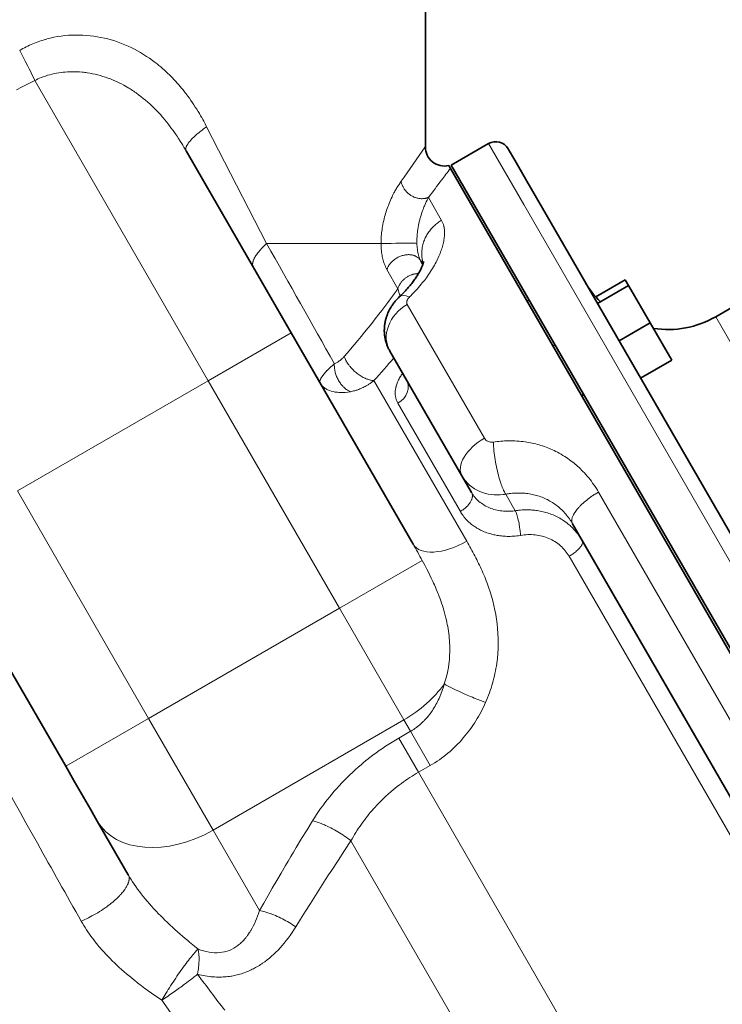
# Model space of a CAD drawing. Header units: inches. Extents: x 2941 to 3337, y 359 to 776.
# Tile 15 of 28: x 3264 to 3293, y 524 to 566. Entities that reach past the tile are written whole.
import ezdxf

# ---------------------------------------------------------------- set-up
doc = ezdxf.new("R2010")
doc.units = ezdxf.units.IN
doc.header["$MEASUREMENT"] = 0

msp = doc.modelspace()

# ---------------------------------------------------------------- linework, layer by layer
at = {"color": 7, "lineweight": 35}
for p, q in [((3280.789, 560.239), (3280.789, 576.025)), ((3275.186, 552.477), (3270.797, 560.079)), ((3305.87, 517.908), (3281.87, 559.478)), ((3305.784, 517.858), (3281.834, 559.34)), ((3285.681, 557.678), (3307.649, 519.627)), ((3292.913, 553.151), (3296.377, 555.151)), ((3280.28, 543.653), (3275.186, 552.477)), ((3279.308, 551.716), (3282.316, 546.505)), ((3286.935, 544.506), (3295.436, 529.78)), ((3260.291, 543.877), (3265.772, 534.383)), ((3287.339, 543.805), (3295.032, 530.481))]:
    msp.add_line(p, q, dxfattribs=at)
at = {"color": 7, "lineweight": 13}
for p, q in [((3264.484, 563.013), (3271.722, 550.477)), ((3271.656, 561.079), (3274.162, 556.203)), ((3284.898, 557.833), (3307.429, 518.808)), ((3278.94, 556.203), (3274.162, 556.203)), ((3283.254, 548.081), (3280.031, 553.664)), ((3271.722, 550.477), (3275.186, 552.477)), ((3263.755, 545.877), (3271.722, 550.477)), ((3271.722, 550.477), (3277.203, 540.983)), ((3282.517, 543.78), (3278.644, 550.487)), ((3282.25, 545.019), (3279.64, 549.541)), ((3263.755, 545.877), (3269.236, 536.383)), ((3297.125, 530.055), (3288.017, 545.831)), ((3294.191, 530.337), (3286.794, 543.149)), ((3269.236, 536.383), (3277.203, 540.983)), ((3277.203, 540.983), (3279.895, 536.321)), ((3265.772, 534.383), (3269.236, 536.383)), ((3271.927, 531.721), (3269.236, 536.383)), ((3271.927, 531.721), (3279.895, 536.321)), ((3290.645, 516.564), (3280.501, 534.133)), ((3277.682, 531.271), (3286.852, 515.388))]:
    msp.add_line(p, q, dxfattribs=at)
at = {"color": 7, "lineweight": 35, "ltscale": 0.224999}
for p, q in [((3281.87, 559.478), (3283.429, 560.378)), ((3290.177, 552.89), (3289.277, 554.449))]:
    msp.add_line(p, q, dxfattribs=at)
at = {"color": 7, "lineweight": 13, "ltscale": 0.367253}
msp.add_line((3284.898, 557.833), (3283.429, 560.378), dxfattribs=at)
at = {"color": 7, "lineweight": 35, "ltscale": 0.003149}
msp.add_line((3284.249, 560.158), (3284.261, 560.136), dxfattribs=at)
at = {"color": 7, "lineweight": 35, "ltscale": 0.003119}
msp.add_line((3284.261, 560.137), (3284.249, 560.158), dxfattribs=at)
at = {"color": 7, "lineweight": 35, "ltscale": 0.064951}
msp.add_line((3284.261, 560.136), (3284.521, 559.686), dxfattribs=at)
at = {"color": 7, "lineweight": 35, "ltscale": 0.017114}
msp.add_line((3281.766, 559.459), (3281.834, 559.34), dxfattribs=at)
at = {"color": 7, "lineweight": 35, "ltscale": 0.126538}
msp.add_line((3284.521, 559.686), (3285.027, 558.81), dxfattribs=at)
at = {"color": 7, "lineweight": 35, "ltscale": 0.163434}
msp.add_line((3285.027, 558.81), (3285.681, 557.677), dxfattribs=at)
at = {"color": 7, "lineweight": 13, "ltscale": 0.138019}
msp.add_line((3281.469, 557.173), (3280.917, 558.129), dxfattribs=at)
at = {"color": 7, "lineweight": 35, "ltscale": 0.02154}
msp.add_line((3280.598, 555.481), (3280.684, 555.332), dxfattribs=at)
at = {"color": 7, "lineweight": 13, "ltscale": 0.116018}
msp.add_line((3279.184, 555.124), (3279.645, 554.319), dxfattribs=at)
at = {"color": 7, "lineweight": 35, "ltscale": 0.177913}
msp.add_line((3287.905, 553.979), (3289.138, 554.69), dxfattribs=at)
at = {"color": 7, "lineweight": 35, "ltscale": 0.187498}
for p, q in [((3289.277, 554.449), (3287.978, 553.699)), ((3288.878, 552.14), (3290.177, 552.89)), ((3291.077, 551.332), (3289.778, 550.582))]:
    msp.add_line(p, q, dxfattribs=at)
at = {"color": 7, "lineweight": 35, "ltscale": 0.034807}
msp.add_line((3289.277, 554.449), (3289.138, 554.69), dxfattribs=at)
at = {"color": 7, "lineweight": 35, "ltscale": 0.012499}
for p, q in [((3285.034, 553.798), (3285.12, 553.848)), ((3286.199, 551.98), (3286.113, 551.93)), ((3287.399, 549.901), (3287.313, 549.851))]:
    msp.add_line(p, q, dxfattribs=at)
at = {"color": 7, "lineweight": 35, "ltscale": 0.225}
msp.add_line((3291.077, 551.332), (3290.177, 552.89), dxfattribs=at)
at = {"color": 7, "lineweight": 13, "ltscale": 0.198927}
msp.add_line((3292.913, 553.151), (3293.709, 551.773), dxfattribs=at)
at = {"color": 7, "lineweight": 35, "ltscale": 0.100271}
msp.add_line((3282.316, 546.505), (3282.717, 545.811), dxfattribs=at)
at = {"color": 7, "lineweight": 13, "ltscale": 0.09939}
msp.add_line((3284.541, 545.052), (3284.143, 545.74), dxfattribs=at)
at = {"color": 7, "lineweight": 13, "ltscale": 0.498705}
msp.add_line((3280.659, 542.977), (3277.203, 540.983), dxfattribs=at)
at = {"color": 7, "lineweight": 13, "ltscale": 0.068859}
msp.add_line((3279.895, 536.321), (3280.17, 535.844), dxfattribs=at)
at = {"color": 7, "lineweight": 13, "ltscale": 0.071062}
for p, q in [((3279.678, 535.56), (3280.17, 535.844)), ((3280.994, 534.418), (3280.501, 534.133))]:
    msp.add_line(p, q, dxfattribs=at)
at = {"color": 7, "lineweight": 13, "ltscale": 0.205864}
for p, q in [((3280.501, 534.133), (3279.678, 535.56)), ((3280.17, 535.844), (3280.994, 534.418))]:
    msp.add_line(p, q, dxfattribs=at)
at = {"color": 7, "lineweight": 35, "ltscale": 0.089464}
msp.add_line((3266.13, 533.763), (3265.772, 534.383), dxfattribs=at)
at = {"color": 7, "lineweight": 35, "ltscale": 0.169248}
msp.add_line((3266.807, 532.59), (3266.13, 533.763), dxfattribs=at)
at = {"color": 7, "lineweight": 35, "ltscale": 0.070812}
msp.add_line((3267.09, 532.1), (3266.807, 532.59), dxfattribs=at)
at = {"color": 7, "lineweight": 35, "ltscale": 0.323575}
msp.add_line((3268.384, 529.858), (3267.09, 532.1), dxfattribs=at)
at = {"color": 7, "lineweight": 13, "ltscale": 0.484788}
msp.add_line((3273.867, 528.362), (3271.927, 531.721), dxfattribs=at)
at = {"color": 7, "lineweight": 13, "ltscale": 0.005127}
msp.add_line((3272.961, 526.902), (3272.993, 526.927), dxfattribs=at)
at = {"color": 7, "lineweight": 13, "ltscale": 0.009068}
msp.add_line((3271.222, 525.657), (3271.279, 525.701), dxfattribs=at)
at = {"color": 7, "lineweight": 13}
for points in [[(3263.852, 564.266), (3263.968, 564.043), (3264.082, 563.822), (3264.193, 563.606), (3264.246, 563.5), (3264.298, 563.396), (3264.364, 563.262), (3264.426, 563.134), (3264.484, 563.013)], [(3269.512, 563.762), (3269.59, 563.701), (3269.667, 563.638), (3269.744, 563.575), (3269.82, 563.51), (3269.894, 563.444), (3269.968, 563.376), (3270.041, 563.308), (3270.104, 563.247), (3270.166, 563.185), (3270.228, 563.122), (3270.289, 563.058), (3270.359, 562.982), (3270.369, 562.971)], [(3264.484, 563.013), (3264.549, 563.044), (3264.614, 563.075), (3264.679, 563.104), (3264.746, 563.131), (3264.791, 563.148), (3264.836, 563.165), (3264.927, 563.197), (3265.019, 563.226), (3265.111, 563.252), (3265.205, 563.276), (3265.3, 563.297), (3265.395, 563.316), (3265.491, 563.332), (3265.579, 563.344), (3265.668, 563.355), (3265.757, 563.363), (3265.846, 563.369), (3265.936, 563.373), (3266.025, 563.375), (3266.097, 563.376), (3266.169, 563.374), (3266.241, 563.372), (3266.295, 563.369), (3266.349, 563.366), (3266.457, 563.357), (3266.512, 563.352), (3266.567, 563.345), (3266.621, 563.338), (3266.676, 563.33), (3266.785, 563.313), (3266.894, 563.292), (3267.002, 563.269), (3267.11, 563.243), (3267.217, 563.214), (3267.324, 563.183), (3267.43, 563.149), (3267.534, 563.113), (3267.639, 563.074), (3267.733, 563.036), (3267.827, 562.996), (3267.92, 562.954), (3268.012, 562.91), (3268.104, 562.864), (3268.194, 562.816), (3268.265, 562.776), (3268.336, 562.735), (3268.407, 562.694), (3268.459, 562.662), (3268.51, 562.629), (3268.562, 562.595), (3268.614, 562.561), (3268.665, 562.526), (3268.716, 562.491), (3268.817, 562.418), (3268.916, 562.343), (3269.013, 562.265), (3269.109, 562.186), (3269.203, 562.104), (3269.295, 562.02), (3269.375, 561.946), (3269.453, 561.87), (3269.531, 561.792), (3269.606, 561.713), (3269.673, 561.642), (3269.738, 561.57), (3269.803, 561.497), (3269.85, 561.441), (3269.897, 561.385), (3269.99, 561.272), (3270.081, 561.157), (3270.169, 561.04), (3270.256, 560.922), (3270.341, 560.802), (3270.424, 560.68), (3270.489, 560.582), (3270.552, 560.483), (3270.615, 560.383), (3270.661, 560.308), (3270.707, 560.232), (3270.797, 560.079)], [(3263.716, 562.62), (3263.927, 562.725), (3264.066, 562.795), (3264.205, 562.866), (3264.345, 562.939), (3264.484, 563.013)], [(3270.369, 562.971), (3270.432, 562.902), (3270.493, 562.831), (3270.554, 562.76), (3270.614, 562.688), (3270.674, 562.615), (3270.732, 562.541), (3270.767, 562.496), (3270.801, 562.451), (3270.836, 562.406), (3270.869, 562.36), (3270.936, 562.268), (3271.002, 562.174), (3271.067, 562.08), (3271.126, 561.991), (3271.184, 561.902), (3271.241, 561.812), (3271.298, 561.721), (3271.353, 561.629), (3271.407, 561.536), (3271.45, 561.461), (3271.492, 561.386), (3271.534, 561.31), (3271.565, 561.253), (3271.596, 561.195), (3271.656, 561.079)], [(3270.797, 560.079), (3270.791, 560.091), (3270.787, 560.103), (3270.783, 560.115), (3270.782, 560.129), (3270.781, 560.143), (3270.781, 560.157), (3270.782, 560.167), (3270.784, 560.176), (3270.788, 560.195), (3270.793, 560.215), (3270.801, 560.236), (3270.81, 560.257), (3270.816, 560.27), (3270.823, 560.283), (3270.831, 560.298), (3270.839, 560.312), (3270.857, 560.341), (3270.868, 560.358), (3270.88, 560.375), (3270.892, 560.393), (3270.906, 560.411), (3270.934, 560.446), (3270.965, 560.482), (3270.997, 560.519), (3271.032, 560.556), (3271.073, 560.598), (3271.116, 560.641), (3271.162, 560.683), (3271.209, 560.726), (3271.252, 560.764), (3271.296, 560.802), (3271.342, 560.84), (3271.377, 560.868), (3271.412, 560.896), (3271.465, 560.937), (3271.518, 560.978), (3271.573, 561.019), (3271.614, 561.049), (3271.656, 561.079)], [(3279.778, 558.802), (3279.735, 558.74), (3279.692, 558.675), (3279.648, 558.608), (3279.605, 558.537), (3279.583, 558.501), (3279.562, 558.464), (3279.541, 558.427), (3279.52, 558.389), (3279.499, 558.352), (3279.479, 558.314), (3279.451, 558.262), (3279.424, 558.208), (3279.398, 558.153), (3279.366, 558.086), (3279.335, 558.017), (3279.304, 557.947), (3279.274, 557.874), (3279.245, 557.799), (3279.22, 557.734), (3279.197, 557.667), (3279.173, 557.6), (3279.151, 557.531), (3279.129, 557.459), (3279.108, 557.387), (3279.087, 557.313), (3279.068, 557.238), (3279.05, 557.16), (3279.032, 557.081), (3279.016, 557.001), (3279.001, 556.92), (3278.99, 556.854), (3278.98, 556.787), (3278.971, 556.719), (3278.963, 556.65), (3278.956, 556.582), (3278.95, 556.506), (3278.945, 556.431), (3278.942, 556.355), (3278.94, 556.279), (3278.94, 556.241), (3278.94, 556.203)], [(3279.778, 558.802), (3279.784, 558.771), (3279.791, 558.74), (3279.799, 558.71), (3279.809, 558.68), (3279.82, 558.65), (3279.832, 558.62), (3279.845, 558.591), (3279.858, 558.566), (3279.871, 558.541), (3279.885, 558.516), (3279.9, 558.492), (3279.911, 558.477), (3279.921, 558.461), (3279.933, 558.446), (3279.944, 558.431), (3279.968, 558.401), (3279.992, 558.374), (3280.017, 558.348), (3280.043, 558.323), (3280.07, 558.299), (3280.097, 558.276), (3280.126, 558.254), (3280.156, 558.233), (3280.186, 558.213), (3280.217, 558.195), (3280.249, 558.177), (3280.281, 558.161), (3280.314, 558.146), (3280.347, 558.133), (3280.38, 558.121), (3280.414, 558.111), (3280.448, 558.101), (3280.482, 558.094), (3280.517, 558.087), (3280.551, 558.082), (3280.586, 558.079), (3280.62, 558.077), (3280.655, 558.077), (3280.689, 558.078), (3280.723, 558.081), (3280.757, 558.085), (3280.773, 558.088), (3280.79, 558.091), (3280.806, 558.094), (3280.823, 558.098), (3280.839, 558.102), (3280.855, 558.107), (3280.876, 558.113), (3280.897, 558.121), (3280.917, 558.129)], [(3280.437, 556.212), (3280.436, 556.245), (3280.436, 556.279), (3280.436, 556.346), (3280.438, 556.413), (3280.441, 556.479), (3280.446, 556.544), (3280.452, 556.608), (3280.458, 556.671), (3280.466, 556.734), (3280.472, 556.774), (3280.478, 556.814), (3280.484, 556.853), (3280.491, 556.892), (3280.505, 556.969), (3280.52, 557.044), (3280.537, 557.117), (3280.555, 557.189), (3280.565, 557.229), (3280.576, 557.268), (3280.587, 557.309), (3280.598, 557.349), (3280.622, 557.424), (3280.646, 557.498), (3280.671, 557.569), (3280.691, 557.625), (3280.712, 557.679), (3280.732, 557.732), (3280.748, 557.77), (3280.764, 557.808), (3280.796, 557.88), (3280.827, 557.95), (3280.859, 558.016), (3280.888, 558.074), (3280.917, 558.129)], [(3281.469, 557.173), (3281.484, 557.145), (3281.498, 557.117), (3281.511, 557.088), (3281.524, 557.058), (3281.535, 557.028), (3281.545, 556.997), (3281.552, 556.971), (3281.559, 556.945), (3281.565, 556.918), (3281.57, 556.897), (3281.574, 556.877), (3281.58, 556.835), (3281.585, 556.792), (3281.589, 556.747), (3281.592, 556.702), (3281.593, 556.656), (3281.592, 556.608), (3281.59, 556.56), (3281.586, 556.511), (3281.581, 556.46), (3281.575, 556.409), (3281.567, 556.357), (3281.558, 556.305), (3281.547, 556.251), (3281.534, 556.196), (3281.52, 556.14), (3281.505, 556.084), (3281.488, 556.028), (3281.469, 555.97), (3281.449, 555.911), (3281.428, 555.852), (3281.405, 555.793), (3281.38, 555.733), (3281.354, 555.671), (3281.326, 555.61), (3281.297, 555.548), (3281.267, 555.486), (3281.235, 555.423), (3281.201, 555.36), (3281.166, 555.296), (3281.129, 555.232), (3281.091, 555.168), (3281.051, 555.104), (3281.01, 555.039), (3280.967, 554.974), (3280.923, 554.908), (3280.878, 554.843), (3280.831, 554.778), (3280.79, 554.723), (3280.749, 554.668), (3280.707, 554.614), (3280.663, 554.559), (3280.619, 554.505), (3280.56, 554.434)], [(3281.469, 557.173), (3281.425, 557.146), (3281.382, 557.119), (3281.34, 557.09), (3281.298, 557.06), (3281.258, 557.029), (3281.218, 556.996), (3281.18, 556.963), (3281.142, 556.928), (3281.106, 556.892), (3281.07, 556.855), (3281.036, 556.818), (3281.003, 556.779), (3280.971, 556.739), (3280.941, 556.698), (3280.912, 556.657), (3280.884, 556.614), (3280.857, 556.571), (3280.832, 556.528), (3280.809, 556.484), (3280.787, 556.439), (3280.766, 556.394), (3280.747, 556.348), (3280.73, 556.301), (3280.713, 556.255), (3280.699, 556.207), (3280.686, 556.159), (3280.68, 556.136), (3280.674, 556.111), (3280.667, 556.079), (3280.661, 556.047), (3280.656, 556.015), (3280.65, 555.974), (3280.645, 555.933), (3280.642, 555.893), (3280.64, 555.852), (3280.638, 555.811), (3280.638, 555.77), (3280.64, 555.726), (3280.642, 555.681), (3280.646, 555.637), (3280.652, 555.593), (3280.658, 555.55), (3280.667, 555.506), (3280.676, 555.463), (3280.687, 555.42), (3280.699, 555.378)], [(3274.162, 556.203), (3274.133, 556.176), (3274.104, 556.15), (3274.076, 556.124), (3274.049, 556.098), (3274.012, 556.062), (3273.977, 556.027), (3273.943, 555.991), (3273.904, 555.948), (3273.866, 555.905), (3273.83, 555.862), (3273.796, 555.819), (3273.764, 555.777), (3273.737, 555.739), (3273.712, 555.701), (3273.689, 555.663), (3273.668, 555.626), (3273.658, 555.608), (3273.648, 555.59), (3273.637, 555.566), (3273.626, 555.542), (3273.617, 555.518), (3273.606, 555.488), (3273.601, 555.472), (3273.596, 555.457), (3273.592, 555.443), (3273.589, 555.429), (3273.585, 555.407), (3273.581, 555.386), (3273.579, 555.365), (3273.578, 555.345), (3273.579, 555.323), (3273.58, 555.301), (3273.582, 555.29), (3273.584, 555.28), (3273.588, 555.263), (3273.592, 555.247), (3273.598, 555.232), (3273.605, 555.217), (3273.612, 555.203)], [(3278.94, 556.203), (3279.022, 556.206), (3279.119, 556.208), (3279.236, 556.211), (3279.36, 556.213), (3279.553, 556.215), (3279.749, 556.217), (3279.942, 556.218), (3280.11, 556.218), (3280.261, 556.217), (3280.327, 556.216), (3280.382, 556.214), (3280.423, 556.213), (3280.437, 556.212)], [(3280.598, 555.481), (3280.585, 555.504), (3280.573, 555.528), (3280.561, 555.554), (3280.549, 555.581), (3280.539, 555.607), (3280.53, 555.633), (3280.52, 555.661), (3280.514, 555.682), (3280.507, 555.704), (3280.497, 555.741), (3280.488, 555.779), (3280.48, 555.818), (3280.472, 555.858), (3280.467, 555.886), (3280.463, 555.913), (3280.455, 555.969), (3280.449, 556.026), (3280.443, 556.088), (3280.44, 556.15), (3280.437, 556.212)], [(3279.083, 555.34), (3279.071, 555.374), (3279.059, 555.409), (3279.047, 555.445), (3279.039, 555.472), (3279.031, 555.499), (3279.024, 555.527), (3279.017, 555.555), (3279.004, 555.61), (3278.992, 555.663), (3278.982, 555.717), (3278.973, 555.774), (3278.964, 555.834), (3278.957, 555.897)], [(3280.598, 555.481), (3280.584, 555.504), (3280.568, 555.526), (3280.551, 555.548), (3280.533, 555.568), (3280.514, 555.587), (3280.494, 555.605), (3280.472, 555.623), (3280.449, 555.639), (3280.426, 555.654), (3280.401, 555.667), (3280.376, 555.68), (3280.362, 555.686), (3280.348, 555.692), (3280.333, 555.698), (3280.319, 555.703), (3280.289, 555.713), (3280.258, 555.721), (3280.227, 555.728), (3280.195, 555.733), (3280.163, 555.737), (3280.13, 555.739), (3280.1, 555.74), (3280.07, 555.74), (3280.04, 555.739), (3280.009, 555.737), (3279.979, 555.734), (3279.96, 555.731), (3279.941, 555.728), (3279.922, 555.725), (3279.903, 555.721), (3279.865, 555.712), (3279.828, 555.702), (3279.791, 555.691), (3279.755, 555.678), (3279.719, 555.663), (3279.683, 555.647), (3279.648, 555.63), (3279.614, 555.612), (3279.581, 555.592), (3279.548, 555.571), (3279.516, 555.549), (3279.485, 555.526), (3279.455, 555.502), (3279.426, 555.477), (3279.398, 555.45), (3279.371, 555.423), (3279.346, 555.396), (3279.323, 555.369), (3279.301, 555.34), (3279.28, 555.311), (3279.26, 555.281), (3279.242, 555.251), (3279.225, 555.22), (3279.21, 555.188), (3279.203, 555.172), (3279.196, 555.156), (3279.19, 555.14), (3279.184, 555.124)], [(3279.645, 554.319), (3279.652, 554.342), (3279.66, 554.366), (3279.67, 554.392), (3279.682, 554.422), (3279.697, 554.452), (3279.705, 554.468), (3279.713, 554.484), (3279.729, 554.511), (3279.746, 554.537), (3279.764, 554.564), (3279.783, 554.59), (3279.804, 554.616), (3279.826, 554.641), (3279.844, 554.66), (3279.862, 554.679), (3279.881, 554.697), (3279.895, 554.71), (3279.909, 554.723), (3279.925, 554.735), (3279.94, 554.747), (3279.967, 554.768), (3279.993, 554.787), (3280.02, 554.804), (3280.046, 554.82), (3280.077, 554.838), (3280.107, 554.853), (3280.135, 554.867), (3280.164, 554.879), (3280.198, 554.893), (3280.232, 554.904), (3280.264, 554.914), (3280.283, 554.92), (3280.301, 554.924), (3280.323, 554.929), (3280.343, 554.933), (3280.366, 554.937), (3280.386, 554.94), (3280.404, 554.943), (3280.429, 554.945), (3280.449, 554.947), (3280.472, 554.948), (3280.5, 554.949)], [(3279.645, 554.319), (3279.569, 554.214), (3279.491, 554.107), (3279.416, 554.005), (3279.339, 553.901), (3279.219, 553.741), (3279.097, 553.579), (3278.973, 553.415), (3278.846, 553.251), (3278.699, 553.062), (3278.549, 552.872), (3278.396, 552.681), (3278.255, 552.506), (3278.111, 552.33), (3277.966, 552.154), (3277.818, 551.978), (3277.668, 551.801), (3277.536, 551.648), (3277.402, 551.494)], [(3280.13, 553.972), (3280.111, 553.953), (3280.093, 553.933), (3280.077, 553.913), (3280.063, 553.892), (3280.05, 553.871), (3280.044, 553.86), (3280.038, 553.85), (3280.032, 553.836), (3280.026, 553.821), (3280.021, 553.807), (3280.016, 553.789), (3280.013, 553.771), (3280.011, 553.753), (3280.011, 553.744), (3280.011, 553.736), (3280.011, 553.727), (3280.012, 553.719), (3280.014, 553.708), (3280.017, 553.698), (3280.02, 553.687), (3280.025, 553.675), (3280.031, 553.664)], [(3277.402, 551.494), (3277.386, 551.476), (3277.37, 551.458), (3277.354, 551.441), (3277.337, 551.424), (3277.311, 551.399), (3277.284, 551.374), (3277.257, 551.351), (3277.23, 551.328), (3277.197, 551.303), (3277.164, 551.279), (3277.147, 551.268), (3277.13, 551.257), (3277.103, 551.24), (3277.075, 551.225), (3277.046, 551.21), (3277.018, 551.197), (3276.988, 551.185)], [(3276.988, 551.185), (3276.988, 551.149), (3276.988, 551.113), (3276.989, 551.077), (3276.991, 551.041), (3276.995, 551.005), (3276.999, 550.975), (3277.003, 550.945), (3277.008, 550.915), (3277.013, 550.892), (3277.017, 550.87), (3277.028, 550.825), (3277.04, 550.78), (3277.054, 550.736), (3277.069, 550.693), (3277.086, 550.649), (3277.104, 550.607), (3277.124, 550.565), (3277.145, 550.524), (3277.167, 550.484), (3277.19, 550.445), (3277.214, 550.408), (3277.24, 550.371), (3277.266, 550.336), (3277.28, 550.318), (3277.294, 550.301), (3277.309, 550.285), (3277.323, 550.268), (3277.343, 550.247), (3277.363, 550.226), (3277.384, 550.206), (3277.412, 550.18), (3277.441, 550.155), (3277.471, 550.132), (3277.501, 550.11), (3277.532, 550.089), (3277.563, 550.07), (3277.595, 550.052), (3277.628, 550.036), (3277.66, 550.021)], [(3278.645, 550.487), (3278.619, 550.488), (3278.592, 550.49), (3278.561, 550.494), (3278.529, 550.499), (3278.494, 550.506), (3278.458, 550.515), (3278.422, 550.525), (3278.385, 550.537), (3278.35, 550.549), (3278.315, 550.563), (3278.293, 550.572), (3278.272, 550.582), (3278.232, 550.6), (3278.195, 550.619), (3278.152, 550.642), (3278.108, 550.668), (3278.066, 550.694), (3278.023, 550.722), (3277.981, 550.752), (3277.94, 550.783), (3277.9, 550.815), (3277.861, 550.848), (3277.822, 550.882), (3277.784, 550.918), (3277.748, 550.954), (3277.713, 550.991), (3277.678, 551.029), (3277.646, 551.068), (3277.629, 551.087), (3277.613, 551.108), (3277.59, 551.139), (3277.565, 551.173), (3277.541, 551.209), (3277.517, 551.247), (3277.495, 551.285), (3277.474, 551.323), (3277.455, 551.361), (3277.438, 551.399), (3277.424, 551.433), (3277.412, 551.465), (3277.402, 551.494)], [(3276.492, 550.678), (3276.518, 550.713), (3276.546, 550.75), (3276.577, 550.786), (3276.609, 550.824), (3276.643, 550.861), (3276.682, 550.903), (3276.688, 550.909)], [(3279.838, 550.798), (3279.82, 550.771), (3279.803, 550.745), (3279.78, 550.71), (3279.759, 550.675), (3279.738, 550.639), (3279.714, 550.596), (3279.691, 550.553), (3279.669, 550.51), (3279.649, 550.467), (3279.631, 550.424), (3279.613, 550.38), (3279.597, 550.336), (3279.583, 550.293), (3279.57, 550.249), (3279.565, 550.227), (3279.559, 550.206), (3279.551, 550.169), (3279.545, 550.133), (3279.539, 550.097), (3279.535, 550.061), (3279.532, 550.026), (3279.53, 549.99), (3279.53, 549.953), (3279.531, 549.916), (3279.533, 549.88), (3279.537, 549.844), (3279.543, 549.808), (3279.55, 549.773), (3279.558, 549.738), (3279.568, 549.704), (3279.58, 549.67), (3279.593, 549.637), (3279.607, 549.604), (3279.623, 549.572), (3279.64, 549.541)], [(3276.396, 550.498), (3276.403, 550.518), (3276.411, 550.538), (3276.421, 550.56), (3276.432, 550.581), (3276.44, 550.596), (3276.448, 550.611), (3276.467, 550.64), (3276.489, 550.673), (3276.492, 550.678)], [(3277.66, 550.021), (3277.702, 550.029), (3277.747, 550.038), (3277.796, 550.05), (3277.847, 550.063), (3277.873, 550.071), (3277.9, 550.079), (3277.936, 550.091), (3277.972, 550.103), (3278.009, 550.116), (3278.055, 550.135), (3278.101, 550.154), (3278.148, 550.175), (3278.194, 550.196), (3278.239, 550.219), (3278.276, 550.239), (3278.313, 550.26), (3278.349, 550.28), (3278.376, 550.296), (3278.402, 550.312), (3278.429, 550.33), (3278.456, 550.347), (3278.483, 550.366), (3278.509, 550.384), (3278.535, 550.402), (3278.559, 550.42), (3278.604, 550.454), (3278.645, 550.487)], [(3283.626, 547.917), (3283.705, 547.928), (3283.784, 547.938), (3283.863, 547.947), (3283.942, 547.954), (3284.021, 547.96), (3284.1, 547.965), (3284.179, 547.968), (3284.258, 547.969), (3284.347, 547.97), (3284.436, 547.969), (3284.524, 547.965), (3284.613, 547.961), (3284.701, 547.954), (3284.789, 547.946), (3284.877, 547.936), (3284.952, 547.926), (3285.028, 547.914), (3285.103, 547.901), (3285.178, 547.887), (3285.252, 547.872), (3285.325, 547.855), (3285.398, 547.838), (3285.471, 547.818), (3285.544, 547.798), (3285.615, 547.776), (3285.687, 547.754), (3285.757, 547.73), (3285.827, 547.704), (3285.897, 547.678), (3285.966, 547.65), (3286.034, 547.621), (3286.102, 547.591), (3286.169, 547.56), (3286.236, 547.527), (3286.302, 547.493), (3286.38, 547.451), (3286.458, 547.408), (3286.534, 547.362), (3286.61, 547.315), (3286.684, 547.267), (3286.745, 547.225), (3286.806, 547.182), (3286.865, 547.138), (3286.924, 547.093), (3286.983, 547.047), (3287.04, 547), (3287.097, 546.952), (3287.153, 546.903), (3287.208, 546.852), (3287.262, 546.801), (3287.315, 546.749), (3287.367, 546.696), (3287.43, 546.63), (3287.49, 546.563), (3287.55, 546.495), (3287.608, 546.425), (3287.664, 546.354), (3287.72, 546.282), (3287.774, 546.208), (3287.827, 546.133), (3287.878, 546.057), (3287.928, 545.979), (3287.973, 545.906), (3288.017, 545.831)], [(3283.626, 547.917), (3283.628, 547.873), (3283.63, 547.828), (3283.637, 547.738), (3283.644, 547.647), (3283.654, 547.554), (3283.664, 547.461), (3283.676, 547.368), (3283.69, 547.274), (3283.704, 547.18), (3283.72, 547.086), (3283.737, 546.993), (3283.756, 546.9), (3283.775, 546.807), (3283.796, 546.715), (3283.818, 546.624), (3283.84, 546.535), (3283.864, 546.447), (3283.888, 546.364), (3283.913, 546.282), (3283.926, 546.243), (3283.939, 546.203), (3283.959, 546.145), (3283.98, 546.089), (3284.001, 546.034), (3284.022, 545.981), (3284.046, 545.927), (3284.058, 545.901), (3284.07, 545.876), (3284.088, 545.839), (3284.106, 545.804), (3284.125, 545.771), (3284.143, 545.74)], [(3282.717, 545.811), (3282.726, 545.795), (3282.733, 545.778), (3282.739, 545.761), (3282.744, 545.743), (3282.748, 545.725), (3282.751, 545.707), (3282.752, 545.696), (3282.753, 545.684), (3282.753, 545.673), (3282.753, 545.661), (3282.752, 545.638), (3282.749, 545.614), (3282.744, 545.59), (3282.74, 545.572), (3282.735, 545.553), (3282.729, 545.535), (3282.724, 545.521), (3282.719, 545.507), (3282.707, 545.48), (3282.694, 545.452), (3282.679, 545.425), (3282.663, 545.398), (3282.653, 545.383), (3282.642, 545.367), (3282.631, 545.352), (3282.62, 545.336), (3282.596, 545.306), (3282.571, 545.277), (3282.544, 545.248), (3282.519, 545.222), (3282.492, 545.196), (3282.464, 545.172), (3282.436, 545.148), (3282.407, 545.124), (3282.388, 545.11), (3282.369, 545.096), (3282.35, 545.083), (3282.331, 545.069), (3282.291, 545.044), (3282.25, 545.019)], [(3284.294, 545.764), (3284.363, 545.772), (3284.432, 545.779), (3284.501, 545.784), (3284.57, 545.788), (3284.604, 545.789), (3284.639, 545.79), (3284.673, 545.79), (3284.708, 545.79), (3284.742, 545.79), (3284.776, 545.789), (3284.836, 545.787), (3284.896, 545.783), (3284.955, 545.778), (3285.014, 545.772), (3285.073, 545.765), (3285.132, 545.756), (3285.19, 545.746), (3285.248, 545.735), (3285.309, 545.722), (3285.37, 545.707), (3285.43, 545.691), (3285.489, 545.674), (3285.548, 545.655), (3285.606, 545.635), (3285.664, 545.613), (3285.72, 545.59), (3285.776, 545.566), (3285.832, 545.541), (3285.886, 545.514), (3285.94, 545.485), (3285.993, 545.456), (3286.046, 545.425), (3286.098, 545.393), (3286.149, 545.359), (3286.199, 545.324), (3286.248, 545.288), (3286.296, 545.251), (3286.344, 545.212), (3286.391, 545.172), (3286.436, 545.131), (3286.481, 545.089), (3286.525, 545.046), (3286.568, 545.001), (3286.609, 544.956), (3286.65, 544.91), (3286.689, 544.862), (3286.728, 544.814), (3286.765, 544.765), (3286.801, 544.714), (3286.837, 544.663), (3286.871, 544.611), (3286.903, 544.559), (3286.935, 544.505)], [(3286.935, 544.505), (3286.927, 544.52), (3286.921, 544.535), (3286.915, 544.55), (3286.91, 544.567), (3286.907, 544.584), (3286.904, 544.601), (3286.903, 544.612), (3286.902, 544.623), (3286.902, 544.646), (3286.904, 544.669), (3286.907, 544.694), (3286.911, 544.719), (3286.918, 544.744), (3286.925, 544.77), (3286.935, 544.797), (3286.946, 544.825), (3286.958, 544.853), (3286.969, 544.876), (3286.982, 544.9), (3286.995, 544.924), (3287.006, 544.943), (3287.017, 544.961), (3287.042, 544.998), (3287.068, 545.036), (3287.096, 545.073), (3287.126, 545.111), (3287.158, 545.149), (3287.192, 545.187), (3287.213, 545.21), (3287.234, 545.233), (3287.256, 545.255), (3287.278, 545.278), (3287.325, 545.323), (3287.373, 545.368), (3287.422, 545.412), (3287.473, 545.454), (3287.525, 545.497), (3287.578, 545.538), (3287.632, 545.579), (3287.687, 545.619), (3287.742, 545.658), (3287.776, 545.681), (3287.81, 545.703), (3287.844, 545.726), (3287.879, 545.747), (3287.948, 545.79), (3288.017, 545.831)], [(3282.25, 545.019), (3282.276, 544.976), (3282.304, 544.932), (3282.333, 544.889), (3282.364, 544.846), (3282.381, 544.824), (3282.398, 544.803), (3282.415, 544.781), (3282.432, 544.76), (3282.457, 544.732), (3282.482, 544.703), (3282.508, 544.675), (3282.541, 544.641), (3282.575, 544.608), (3282.61, 544.575), (3282.646, 544.543), (3282.684, 544.511), (3282.722, 544.481), (3282.757, 544.453), (3282.793, 544.427), (3282.83, 544.401), (3282.867, 544.376), (3282.892, 544.36), (3282.917, 544.345), (3282.943, 544.329), (3282.968, 544.314), (3283.01, 544.29), (3283.052, 544.268), (3283.094, 544.246), (3283.137, 544.226), (3283.164, 544.213), (3283.192, 544.2), (3283.221, 544.188), (3283.249, 544.176), (3283.304, 544.154), (3283.358, 544.134), (3283.412, 544.116), (3283.466, 544.099), (3283.52, 544.083), (3283.563, 544.071), (3283.608, 544.06), (3283.652, 544.049), (3283.697, 544.04), (3283.742, 544.031), (3283.787, 544.022), (3283.846, 544.013), (3283.904, 544.005), (3283.963, 543.998), (3284.022, 543.992), (3284.082, 543.988), (3284.141, 543.985), (3284.201, 543.983), (3284.261, 543.982), (3284.295, 543.982), (3284.33, 543.983), (3284.398, 543.985), (3284.467, 543.989), (3284.536, 543.995), (3284.605, 544.002), (3284.674, 544.01), (3284.742, 544.02), (3284.754, 544.023), (3284.76, 544.024), (3284.765, 544.024)], [(3284.765, 544.024), (3284.761, 544.076), (3284.757, 544.117), (3284.753, 544.165), (3284.747, 544.214), (3284.738, 544.288), (3284.726, 544.367), (3284.72, 544.408), (3284.712, 544.45), (3284.7, 544.519), (3284.686, 544.589), (3284.67, 544.658), (3284.654, 544.725), (3284.638, 544.786), (3284.622, 544.842), (3284.606, 544.894), (3284.59, 544.94), (3284.575, 544.978), (3284.561, 545.011), (3284.547, 545.04), (3284.541, 545.051), (3284.541, 545.052)], [(3287.339, 543.806), (3287.307, 543.86), (3287.29, 543.887), (3287.273, 543.914), (3287.255, 543.941), (3287.238, 543.967), (3287.21, 544.006), (3287.182, 544.045), (3287.154, 544.083), (3287.124, 544.12), (3287.09, 544.162), (3287.055, 544.203), (3287.018, 544.244), (3286.981, 544.284), (3286.943, 544.323), (3286.904, 544.361), (3286.865, 544.398), (3286.829, 544.43), (3286.793, 544.461), (3286.757, 544.492), (3286.72, 544.522), (3286.695, 544.541), (3286.669, 544.56), (3286.618, 544.598), (3286.565, 544.634), (3286.512, 544.669), (3286.458, 544.703), (3286.403, 544.735), (3286.347, 544.766), (3286.29, 544.796), (3286.233, 544.824), (3286.176, 544.85), (3286.119, 544.875), (3286.061, 544.898), (3286.002, 544.92), (3285.943, 544.941), (3285.884, 544.961), (3285.824, 544.979), (3285.763, 544.995), (3285.702, 545.011), (3285.64, 545.025), (3285.578, 545.037), (3285.516, 545.049), (3285.453, 545.059), (3285.402, 545.066), (3285.351, 545.072), (3285.3, 545.077), (3285.248, 545.081), (3285.214, 545.084), (3285.179, 545.086), (3285.145, 545.087), (3285.11, 545.089), (3285.041, 545.09), (3284.971, 545.089), (3284.902, 545.087), (3284.832, 545.084), (3284.763, 545.079), (3284.693, 545.072)], [(3287.339, 543.806), (3287.344, 543.795), (3287.349, 543.783), (3287.352, 543.771), (3287.354, 543.758), (3287.355, 543.744), (3287.354, 543.73), (3287.353, 543.721), (3287.352, 543.712), (3287.35, 543.702), (3287.348, 543.693), (3287.342, 543.673), (3287.334, 543.653), (3287.329, 543.641), (3287.323, 543.629), (3287.316, 543.617), (3287.309, 543.604), (3287.294, 543.579), (3287.277, 543.554), (3287.258, 543.529), (3287.241, 543.508), (3287.223, 543.487), (3287.204, 543.466), (3287.19, 543.45), (3287.174, 543.435), (3287.158, 543.418), (3287.141, 543.402), (3287.106, 543.371), (3287.07, 543.34), (3287.032, 543.309), (3286.994, 543.28), (3286.961, 543.256), (3286.928, 543.233), (3286.895, 543.211), (3286.87, 543.195), (3286.845, 543.18), (3286.82, 543.164), (3286.794, 543.149)], [(3280.659, 542.977), (3280.711, 542.88), (3280.763, 542.782), (3280.808, 542.697), (3280.852, 542.613), (3280.914, 542.49), (3280.975, 542.367), (3281.036, 542.243), (3281.101, 542.103), (3281.134, 542.032), (3281.165, 541.962), (3281.207, 541.867), (3281.247, 541.773), (3281.287, 541.678), (3281.312, 541.614), (3281.338, 541.551), (3281.37, 541.465), (3281.402, 541.38), (3281.433, 541.295), (3281.466, 541.198), (3281.499, 541.101), (3281.529, 541.004), (3281.559, 540.907), (3281.591, 540.793), (3281.621, 540.679), (3281.636, 540.622), (3281.65, 540.565), (3281.67, 540.479), (3281.688, 540.393), (3281.705, 540.307), (3281.722, 540.221), (3281.738, 540.122), (3281.753, 540.023), (3281.767, 539.925), (3281.778, 539.826), (3281.788, 539.727), (3281.796, 539.629), (3281.802, 539.53), (3281.807, 539.43), (3281.809, 539.331), (3281.809, 539.232), (3281.808, 539.133), (3281.804, 539.034), (3281.799, 538.936), (3281.791, 538.838), (3281.782, 538.74), (3281.77, 538.643), (3281.764, 538.595), (3281.757, 538.546), (3281.749, 538.498), (3281.741, 538.451), (3281.727, 538.374), (3281.712, 538.298), (3281.695, 538.223), (3281.677, 538.148), (3281.657, 538.073), (3281.634, 537.989), (3281.608, 537.906), (3281.581, 537.823)], [(3281.581, 537.823), (3281.558, 537.744), (3281.534, 537.666), (3281.508, 537.588), (3281.48, 537.51), (3281.452, 537.434), (3281.437, 537.396), (3281.421, 537.358), (3281.406, 537.32), (3281.39, 537.283), (3281.361, 537.217), (3281.33, 537.151), (3281.299, 537.087), (3281.266, 537.023), (3281.232, 536.959), (3281.196, 536.897), (3281.16, 536.836), (3281.122, 536.775), (3281.084, 536.716), (3281.046, 536.661), (3281.016, 536.618), (3280.985, 536.576), (3280.955, 536.537), (3280.933, 536.509), (3280.912, 536.482), (3280.874, 536.437), (3280.838, 536.395), (3280.802, 536.354), (3280.76, 536.309), (3280.737, 536.286), (3280.713, 536.262), (3280.674, 536.224), (3280.632, 536.184), (3280.588, 536.144), (3280.541, 536.104), (3280.516, 536.083), (3280.491, 536.063), (3280.466, 536.043), (3280.44, 536.023), (3280.414, 536.004), (3280.388, 535.985), (3280.345, 535.955), (3280.303, 535.926), (3280.259, 535.897), (3280.215, 535.87), (3280.17, 535.844)], [(3283.304, 537.051), (3283.201, 537.09), (3283.092, 537.131), (3282.974, 537.177), (3282.831, 537.234), (3282.756, 537.265), (3282.68, 537.297), (3282.606, 537.328), (3282.532, 537.359), (3282.414, 537.41), (3282.298, 537.462), (3282.185, 537.514), (3282.077, 537.565), (3282.019, 537.593), (3281.963, 537.62), (3281.908, 537.647), (3281.857, 537.673), (3281.767, 537.72), (3281.715, 537.748), (3281.665, 537.776), (3281.623, 537.799), (3281.583, 537.823), (3281.581, 537.823)], [(3262.2, 535.519), (3262.273, 535.38), (3262.348, 535.237), (3262.507, 534.939), (3262.676, 534.626), (3262.799, 534.398), (3262.927, 534.164), (3263.076, 533.891), (3263.23, 533.612), (3263.44, 533.231), (3263.658, 532.838), (3263.882, 532.435), (3264.112, 532.022), (3264.589, 531.171)], [(3277.682, 531.271), (3277.732, 531.361), (3277.783, 531.45), (3277.836, 531.539), (3277.89, 531.627), (3277.946, 531.715), (3278.003, 531.801), (3278.061, 531.887), (3278.12, 531.972), (3278.181, 532.057), (3278.243, 532.14), (3278.306, 532.223), (3278.37, 532.304), (3278.435, 532.385), (3278.502, 532.465), (3278.565, 532.539), (3278.63, 532.613), (3278.695, 532.685), (3278.762, 532.757), (3278.829, 532.828), (3278.897, 532.897), (3278.966, 532.966), (3279.036, 533.034), (3279.096, 533.091), (3279.157, 533.147), (3279.218, 533.203), (3279.28, 533.258), (3279.322, 533.294), (3279.364, 533.33), (3279.448, 533.401), (3279.533, 533.47), (3279.618, 533.538), (3279.704, 533.604), (3279.79, 533.668), (3279.878, 533.732), (3279.965, 533.794), (3280.054, 533.854), (3280.143, 533.913), (3280.232, 533.97), (3280.321, 534.026), (3280.411, 534.08), (3280.501, 534.133)], [(3276.08, 532.109), (3275.851, 531.738), (3275.624, 531.365), (3275.397, 530.992), (3275.284, 530.803), (3275.171, 530.615), (3275.06, 530.429), (3274.949, 530.242), (3274.765, 529.929), (3274.582, 529.616), (3274.4, 529.302), (3274.221, 528.989), (3274.043, 528.676), (3273.867, 528.362)], [(3277.682, 531.271), (3277.617, 531.322), (3277.552, 531.372), (3277.485, 531.422), (3277.417, 531.47), (3277.348, 531.517), (3277.278, 531.563), (3277.207, 531.608), (3277.136, 531.651), (3277.064, 531.694), (3276.991, 531.735), (3276.918, 531.774), (3276.844, 531.813), (3276.77, 531.849), (3276.695, 531.885), (3276.62, 531.919), (3276.583, 531.935), (3276.546, 531.951), (3276.496, 531.971), (3276.445, 531.991), (3276.396, 532.01), (3276.332, 532.032), (3276.269, 532.054), (3276.205, 532.074), (3276.143, 532.092), (3276.08, 532.109)], [(3277.682, 531.271), (3277.412, 530.863), (3277.145, 530.458), (3276.882, 530.054), (3276.751, 529.853), (3276.622, 529.653), (3276.407, 529.32), (3276.196, 528.989), (3275.987, 528.66), (3275.781, 528.332), (3275.577, 528.007), (3275.377, 527.683)], [(3268.384, 529.858), (3268.393, 529.842), (3268.4, 529.826), (3268.406, 529.809), (3268.412, 529.792), (3268.416, 529.774), (3268.419, 529.759), (3268.421, 529.743), (3268.422, 529.727), (3268.423, 529.715), (3268.423, 529.703), (3268.422, 529.681), (3268.421, 529.659), (3268.418, 529.636), (3268.414, 529.613), (3268.409, 529.592), (3268.404, 529.571), (3268.397, 529.55), (3268.392, 529.534), (3268.386, 529.517), (3268.374, 529.485), (3268.359, 529.452), (3268.343, 529.419), (3268.326, 529.385), (3268.307, 529.352), (3268.29, 529.323), (3268.272, 529.295), (3268.253, 529.267), (3268.238, 529.245), (3268.223, 529.224), (3268.195, 529.186), (3268.166, 529.149), (3268.135, 529.112), (3268.104, 529.074), (3268.082, 529.05), (3268.06, 529.025), (3268.037, 529), (3268.013, 528.975), (3267.979, 528.94), (3267.944, 528.906), (3267.908, 528.871), (3267.88, 528.845), (3267.852, 528.819), (3267.795, 528.768), (3267.736, 528.718), (3267.676, 528.668), (3267.614, 528.619), (3267.551, 528.571), (3267.487, 528.523), (3267.451, 528.497), (3267.414, 528.471), (3267.377, 528.445), (3267.339, 528.419), (3267.263, 528.369), (3267.186, 528.32), (3267.108, 528.272), (3267.029, 528.225), (3266.949, 528.18), (3266.869, 528.136), (3266.795, 528.097), (3266.72, 528.059), (3266.645, 528.023), (3266.57, 527.988), (3266.495, 527.954), (3266.419, 527.922)], [(3269.653, 528.23), (3269.74, 528.141), (3269.828, 528.053), (3269.917, 527.965), (3270.007, 527.878), (3270.098, 527.792), (3270.155, 527.738), (3270.213, 527.684), (3270.329, 527.578), (3270.447, 527.472), (3270.551, 527.381), (3270.655, 527.29), (3270.761, 527.199), (3270.867, 527.109), (3270.939, 527.05), (3271.01, 526.991), (3271.154, 526.873), (3271.299, 526.756)], [(3275.377, 527.683), (3275.311, 527.728), (3275.244, 527.773), (3275.176, 527.816), (3275.107, 527.859), (3275.038, 527.9), (3274.967, 527.94), (3274.896, 527.978), (3274.824, 528.015), (3274.752, 528.051), (3274.679, 528.086), (3274.606, 528.119), (3274.533, 528.151), (3274.459, 528.181), (3274.384, 528.21), (3274.347, 528.224), (3274.31, 528.237), (3274.26, 528.255), (3274.211, 528.271), (3274.161, 528.287), (3274.102, 528.304), (3274.043, 528.321), (3273.984, 528.336), (3273.925, 528.35), (3273.867, 528.362)], [(3266.419, 527.922), (3266.445, 527.876), (3266.472, 527.831), (3266.526, 527.74), (3266.582, 527.65), (3266.641, 527.561), (3266.7, 527.471), (3266.762, 527.383), (3266.825, 527.295), (3266.89, 527.207), (3266.946, 527.134), (3267.003, 527.061), (3267.061, 526.989), (3267.12, 526.917), (3267.16, 526.869), (3267.2, 526.822), (3267.283, 526.727), (3267.366, 526.634), (3267.452, 526.541), (3267.539, 526.449), (3267.628, 526.357), (3267.719, 526.267), (3267.81, 526.177), (3267.908, 526.084), (3268.007, 525.992), (3268.108, 525.901), (3268.21, 525.81), (3268.313, 525.721), (3268.418, 525.632), (3268.503, 525.562), (3268.588, 525.492), (3268.675, 525.423), (3268.74, 525.372), (3268.805, 525.32), (3268.871, 525.27), (3268.938, 525.219), (3269.006, 525.167), (3269.076, 525.116), (3269.146, 525.064), (3269.216, 525.013), (3269.357, 524.912), (3269.5, 524.812), (3269.644, 524.714), (3269.789, 524.617)], [(3272.993, 526.927), (3273.031, 526.958), (3273.068, 526.991), (3273.105, 527.025), (3273.141, 527.06), (3273.176, 527.096), (3273.21, 527.133), (3273.237, 527.163), (3273.264, 527.194), (3273.29, 527.226), (3273.309, 527.25), (3273.328, 527.274), (3273.347, 527.3), (3273.365, 527.325), (3273.389, 527.358), (3273.412, 527.392), (3273.436, 527.427), (3273.459, 527.463), (3273.492, 527.516), (3273.503, 527.535)], [(3271.299, 526.756), (3271.309, 526.713), (3271.317, 526.669), (3271.324, 526.623), (3271.329, 526.576), (3271.334, 526.528), (3271.337, 526.486), (3271.339, 526.445), (3271.34, 526.402), (3271.341, 526.37), (3271.341, 526.337), (3271.34, 526.271), (3271.338, 526.209), (3271.334, 526.147), (3271.33, 526.084), (3271.324, 526.02), (3271.317, 525.956), (3271.312, 525.915), (3271.306, 525.875), (3271.295, 525.793), (3271.281, 525.711), (3271.279, 525.701)], [(3273.994, 526.162), (3273.956, 526.136), (3273.908, 526.105), (3273.86, 526.074), (3273.811, 526.045), (3273.779, 526.026), (3273.747, 526.007), (3273.704, 525.983), (3273.66, 525.96), (3273.617, 525.937), (3273.564, 525.91), (3273.511, 525.885), (3273.457, 525.86), (3273.404, 525.837), (3273.349, 525.814), (3273.29, 525.791), (3273.23, 525.769), (3273.17, 525.748), (3273.109, 525.728), (3273.048, 525.71), (3272.987, 525.693), (3272.926, 525.677), (3272.864, 525.663), (3272.811, 525.651), (3272.759, 525.641), (3272.705, 525.631), (3272.678, 525.627), (3272.611, 525.617), (3272.545, 525.608), (3272.478, 525.601), (3272.411, 525.595), (3272.345, 525.591), (3272.278, 525.588), (3272.211, 525.587), (3272.175, 525.586), (3272.138, 525.586), (3272.102, 525.587), (3272.065, 525.588), (3271.992, 525.591), (3271.919, 525.595)], [(3269.789, 524.617), (3270.151, 524.11), (3270.518, 523.602), (3270.888, 523.094), (3271.262, 522.586), (3271.638, 522.078), (3272.016, 521.572), (3272.245, 521.267), (3272.474, 520.963), (3272.933, 520.358), (3273.394, 519.756), (3273.854, 519.158), (3274.315, 518.564)]]:
    msp.add_lwpolyline(points, dxfattribs=at)
at = {"color": 7, "lineweight": 35}
for points in [[(3279.7, 553.974), (3279.746, 554.017), (3279.791, 554.061), (3279.834, 554.105), (3279.877, 554.149), (3279.919, 554.193), (3279.96, 554.237), (3280, 554.28), (3280.039, 554.324), (3280.077, 554.367), (3280.114, 554.411), (3280.149, 554.453), (3280.184, 554.496), (3280.218, 554.538), (3280.25, 554.581), (3280.282, 554.622), (3280.312, 554.664), (3280.338, 554.7), (3280.364, 554.737), (3280.388, 554.771), (3280.411, 554.806), (3280.433, 554.84), (3280.455, 554.874), (3280.475, 554.906), (3280.494, 554.938), (3280.518, 554.979), (3280.54, 555.018), (3280.561, 555.057), (3280.581, 555.095), (3280.599, 555.131), (3280.616, 555.165), (3280.631, 555.198), (3280.645, 555.23), (3280.658, 555.262), (3280.67, 555.292), (3280.68, 555.32), (3280.689, 555.345), (3280.696, 555.367), (3280.701, 555.386), (3280.706, 555.403), (3280.712, 555.43), (3280.717, 555.454)], [(3279.308, 551.716), (3279.29, 551.747), (3279.274, 551.778), (3279.257, 551.81), (3279.242, 551.842), (3279.227, 551.874), (3279.213, 551.907), (3279.199, 551.94), (3279.186, 551.974), (3279.174, 552.008), (3279.162, 552.042), (3279.151, 552.077), (3279.141, 552.112), (3279.132, 552.147), (3279.123, 552.182), (3279.115, 552.218), (3279.108, 552.253), (3279.102, 552.282), (3279.097, 552.311), (3279.093, 552.34), (3279.089, 552.369), (3279.084, 552.415), (3279.08, 552.46), (3279.078, 552.506), (3279.076, 552.552), (3279.076, 552.592), (3279.077, 552.632), (3279.078, 552.672), (3279.081, 552.712), (3279.084, 552.751), (3279.088, 552.791), (3279.093, 552.83), (3279.099, 552.87), (3279.107, 552.913), (3279.116, 552.957), (3279.123, 552.989), (3279.131, 553.021), (3279.139, 553.053), (3279.148, 553.085), (3279.157, 553.116), (3279.167, 553.147), (3279.178, 553.178), (3279.189, 553.209), (3279.207, 553.258), (3279.227, 553.306), (3279.249, 553.354), (3279.271, 553.4), (3279.296, 553.448), (3279.322, 553.495), (3279.349, 553.541), (3279.377, 553.586), (3279.401, 553.622), (3279.425, 553.657), (3279.45, 553.692), (3279.476, 553.726), (3279.502, 553.76), (3279.529, 553.793), (3279.557, 553.825), (3279.585, 553.856), (3279.613, 553.886), (3279.641, 553.916), (3279.671, 553.945), (3279.7, 553.974)]]:
    msp.add_lwpolyline(points, dxfattribs=at)
at = {"color": 7, "lineweight": 13}
for centre, radius, start, end in [((3266.192, 560.28), 4.623, 105.165, 112.7802), ((3266.236, 560.112), 4.797, 90.5566, 105.1405), ((3266.243, 559.861), 5.048, 76.8994, 90.6101), ((3266.182, 559.586), 5.331, 64.1006, 76.9281), ((3266.145, 560.392), 4.502, 112.7719, 120.6227), ((3265.984, 559.179), 5.783, 52.4057, 64.0947), ((3127.509, 666.93), 186.755, 324.62099, 325.15991), ((3129.024, 674.109), 191.11, 322.9082, 323.09131), ((3136.853, 668.177), 181.287, 322.62425, 322.91141), ((1925.301, -206.837), 1549.728, 29.283545, 29.496479), ((3282.087, 556.224), 3.147, 180.3824, 185.9631), ((3280.499, 555.869), 1.511, 200.4886, 209.532), ((3275.458, 558.76), 6.689, 314.3035, 319.7074), ((3280.697, 554.512), 1.07, 190.4204, 207.4339), ((3279.475, 548.171), 3.907, 129.524, 135.5021), ((3248.171, 578.118), 41.136, 317.8002, 319.5489), ((3276.604, 550.43), 0.218, 161.8142, 180.2061), ((3276.498, 550.429), 0.113, 180.2403, 208.6921), ((3276.952, 550.699), 0.641, 210.5297, 234.7288), ((3277.061, 550.844), 0.821, 234.3332, 244.605), ((3277.273, 551.602), 1.614, 261.2914, 268.1222), ((3277.28, 552.154), 2.167, 268.4011, 280.103), ((3283.539, 548.248), 0.331, 210.3857, 246.6655), ((3283.564, 548.306), 0.393, 246.7234, 279.0893), ((3283.936, 546.522), 1.411, 210.2689, 229.9671), ((3284.1, 546.717), 1.666, 229.963, 247.6003), ((3283.789, 547.875), 2.164, 276.7227, 279.4185), ((3284.715, 542.568), 3.224, 97.519, 100.2179), ((3284.201, 546.955), 1.925, 247.5073, 263.5514), ((3284.223, 547.097), 2.069, 263.3962, 271.0676), ((3284.223, 547.153), 2.125, 271.051, 275.8513), ((3284.221, 547.179), 2.151, 275.8396, 278.5686), ((3285.033, 541.917), 3.173, 96.153, 98.9206), ((3267.972, 535.406), 16.783, 27.5278, 29.9317), ((3285.145, 541.793), 2.263, 84.1657, 99.6615), ((3285.173, 542.07), 1.985, 67.0545, 84.1567), ((3285.24, 542.234), 1.807, 48.6856, 66.9888), ((3253.956, 528.479), 30.384, 28.4999, 29.9602), ((3285.265, 542.268), 1.764, 29.9538, 48.5754), ((3272.81, 537.888), 11.346, 24.2187, 27.7024), ((3275.232, 538.983), 8.688, 19.3449, 24.1842), ((3277.388, 539.57), 6.443, 352.0789, 6.8225), ((3277.65, 539.538), 6.179, 344.1766, 352.0343), ((3277.814, 539.491), 6.007, 336.0399, 344.1859), ((3277.574, 539.593), 6.269, 328.0931, 336.077), ((3277.95, 539.357), 5.825, 319.392, 328.1116), ((3285.022, 526.301), 10.69, 119.9944, 126.9102), ((3278.239, 539.108), 5.443, 309.9461, 319.3954), ((3284.893, 526.471), 10.477, 126.9003, 133.8832), ((3278.381, 538.94), 5.223, 300.0111, 309.9322), ((3284.623, 526.749), 10.089, 133.8748, 140.982), ((3284.246, 527.054), 9.604, 140.978, 148.2379), ((4310.91, 1118.52), 1199.903, 209.307531, 209.485607), ((3272.054, 528.088), 1.493, 291.7428, 307.3993), ((3275.512, 522.79), 5.789, 138.7045, 141.3051), ((3273.928, 524.172), 3.687, 137.107, 138.5948), ((3273.089, 524.954), 2.54, 134.8031, 137.1553), ((3272.169, 528.952), 2.362, 248.3999, 259.9515), ((3281.169, 518.397), 12.952, 143.1982, 144.8076), ((3278.277, 520.566), 9.337, 141.2601, 143.2242), ((3283.388, 516.826), 15.671, 144.7907, 146.2078), ((3255.515, 545.997), 25.699, 307.209, 307.6747), ((3373.438, 601.835), 127.408, 216.69535, 217.54202), ((3272.197, 529.259), 3.674, 255.5333, 265.666), ((3284.283, 516.223), 16.75, 146.1955, 147.5255), ((3251.166, 551.784), 32.938, 305.5171, 306.4547), ((3252.809, 549.567), 30.179, 306.4473, 307.2029), ((3281.874, 517.693), 13.928, 148.8249, 150.1936), ((3283.676, 516.606), 16.033, 147.5156, 148.8338), ((3252.315, 550.171), 30.958, 304.9455, 305.5201), ((3254.625, 546.862), 26.922, 304.2804, 304.9506)]:
    msp.add_arc(centre, radius, start, end, dxfattribs=at)
at = {"color": 7, "lineweight": 35}
for centre, radius, start, end in [((3281.589, 560.239), 0.8, 180.002, 282.7898), ((3283.729, 559.858), 0.6, 30.0173, 120), ((3290.913, 556.616), 4, 210.003, 225.3348), ((3290.913, 556.616), 4, 261.3181, 299.9997)]:
    msp.add_arc(centre, radius, start, end, dxfattribs=at)
at = {"color": 7, "lineweight": 13}
for centre, major_axis, ratio, start_param, end_param in [((3280.799, 552.813), (1.099, -1.161), 0.335594, 2.522755, 3.14162), ((3280.694, 552.516), (1.386, 0.8), 0.828536, 1.570796, 3.141593), ((3279.31, 550.113), (0.693, 0.4), 0.825472, 4.712389, 6.283185), ((3278.069, 551.271), (1.684, 0.871), 0.559828, 3.541603, 3.79462), ((3283.702, 547.305), (1.386, 0.8), 0.559936, 1.570796, 3.141593), ((3284.054, 547.504), (1.743, 0.989), 0.857695, 3.147855, 3.726604), ((3284.045, 547.506), (1.733, 0.996), 0.861594, 3.723717, 4.25151), ((3282.012, 544.653), (1.732, 1), 0.504115, 3.141593, 4.712389), ((3264.724, 541.373), (19.045, -2.664), 0.569133, 0.147898, 0.284756), ((3278.522, 538.7), (3.464, 2), 0.686676, 4.712389, 5.298264), ((3270.554, 534.1), (3.464, 2), 0.686676, 3.141593, 4.712389), ((3305.069, 523.314), (37.171, -8.917), 0.249365, 3.373904, 3.515448), ((3271.481, 533.478), (0.989, -6.771), 0.386482, 0.446219, 0.65964), ((3268.135, 545.782), (4.772, -20.109), 0.385519, 0.14738, 0.368104), ((3267.315, 541.904), (5.232, -15.225), 0.296749, 6.122608, 6.296626)]:
    msp.add_ellipse(centre, major_axis=major_axis, ratio=ratio, start_param=start_param, end_param=end_param, dxfattribs=at)

doc.saveas('drawing.dxf')
